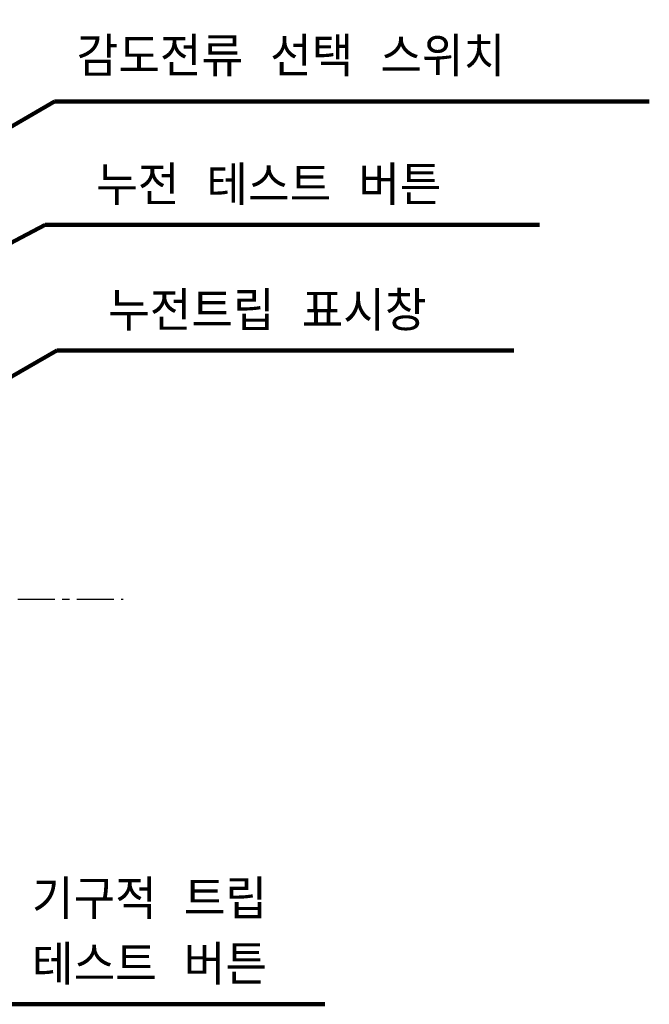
# Model space of a CAD drawing. Extents: x 2148 to 4011, y -907 to 1731.
# Tile 16 of 20: x 3118 to 3182, y 1443 to 1544. Entities that reach past the tile are written whole.
import ezdxf

# ---------------------------------------------------------------- set-up
doc = ezdxf.new("R2010")
doc.units = 0
doc.header["$LTSCALE"] = 3
doc.header["$MEASUREMENT"] = 0
doc.linetypes.add('CENTER', pattern=[2, 1.25, -0.25, 0.25, -0.25])
doc.layers.add('cen', color=1, linetype='CENTER')
doc.layers.add('di', color=3, linetype='CONTINUOUS')
doc.styles.get("Standard").update_dxf_attribs({"font": 'romans.shx', "height": 4, "bigfont": 'ghs.shx'})
doc.dimstyles.get("Standard").update_dxf_attribs({"dimtxt": 0.18, "dimasz": 0.18, "dimexe": 0.18, "dimexo": 0.0625, "dimgap": 0.09, "dimtad": 0, "dimtih": 1, "dimtoh": 1, "dimdec": 4, "dimzin": 0, "dimdsep": 46, "dimtxsty": 'Standard', "dimcen": 0.09, "dimadec": 0, "dimazin": 0, "dimtfac": 1, "dimtdec": 4, "dimtofl": 0, "dimtmove": 0, "dimatfit": 3, "dimfxl": 0, "dimtolj": 1, "dimtzin": 0, "dimarcsym": 0})

msp = doc.modelspace()

# ---------------------------------------------------------------- linework, layer by layer
at = {"layer": 'cen'}
msp.add_line((2980.101, 1484.625), (3128.798, 1484.625), dxfattribs=at)

# ---------------------------------------------------------------- texts
at = {"layer": 'di', "char_height": 4, "attachment_point": 7}
for s, insert in [('감도전류 선택 스위치', (3124.081, 1537.743)), ('누전 테스트 버튼', (3126.069, 1524.661)), ('누전트립 표시창', (3127.283, 1511.885)), ('기구적 트립 \\P테스트 버튼', (3119.537, 1445.431))]:
    msp.add_mtext(s, dxfattribs=dict(at, insert=insert))

# ---------------------------------------------------------------- leaders
at = {"layer": 'di', "annotation_type": 0, "has_hookline": 1, "hookline_direction": 0}
for points, text_width in [([(3068.217, 1504.202), (3121.815, 1535.176), (3125.015, 1535.176)], 55.289), ([(3069.011, 1495.225), (3120.869, 1522.661), (3124.069, 1522.661)], 45.067), ([(3066.877, 1478.199), (3122.083, 1509.885), (3125.283, 1509.885)], 41.244), ([(3058.711, 1468.625), (3114.337, 1443.431), (3117.537, 1443.431)], 29.778)]:
    msp.add_leader(points, dimstyle='Standard', override={"dimtxt": 4, "dimasz": 3.2, "dimexe": 2, "dimexo": 2, "dimgap": 2, "dimtad": 1, "dimtih": 0, "dimtoh": 0, "dimdec": 2, "dimzin": 8, "dimcen": 0, "dimclrd": 256, "dimclre": 256, "dimclrt": 256, "dimadec": 2, "dimazin": 2, "dimtfac": 0.6, "dimtdec": 2, "dimtofl": 1, "dimtzin": 8, "dimlwd": 65535, "dimlwe": 65535, "dimarcsym": 1}, dxfattribs=dict(at, text_width=text_width))

doc.saveas('drawing.dxf')
